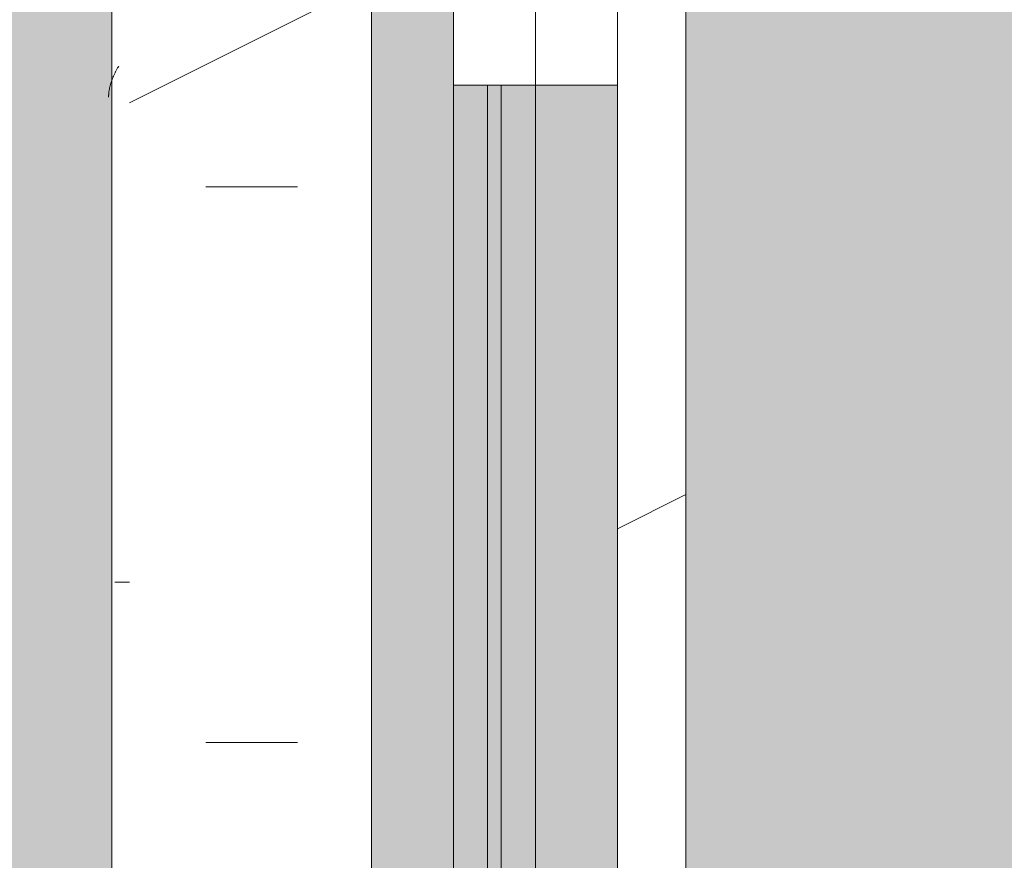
# Model space of a CAD drawing. Header units: millimetres. Extents: x 5980700 to 6194397, y -12939 to 2351883.
# Tile 19 of 124: x 6023785 to 6024145, y -1219 to -912. Entities that reach past the tile are written whole.
import ezdxf

# ---------------------------------------------------------------- set-up
doc = ezdxf.new("R2010")
doc.units = ezdxf.units.MM
for name, color, linetype, lineweight in [('A-DOOR-FRAM', 31, 'Continuous', 18), ('A-DOOR-GLAZ', 31, 'Continuous', 9), ('A-FLOR-PATT', 8, 'Continuous', 18), ('A-GLAZ', 151, 'Continuous', 9), ('A-GLAZ-SILL', 1, 'Continuous', 9), ('A-WALL', 113, 'Continuous', 18), ('A-WALL-PATT', 111, 'Continuous', 25)]:
    doc.layers.add(name, color=color, linetype=linetype, lineweight=lineweight)

# ---------------------------------------------------------------- blocks, each defined once
blk = doc.blocks.new('FX-HRT-JANELA_CORRER-4FLS - 270x190cm-4FLS-ALU-3_0cmFolha 5-V61-PLANTA DE CAIMENTO DE PISOS - TÉRREO')
at = {"layer": 'A-DOOR-FRAM', "lineweight": 5}
h = blk.add_hatch(color=251, dxfattribs=at)
h.paths.add_polyline_path([(-1279.999999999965, -47.49999999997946), (-689.9999999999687, -47.49999999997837), (-689.9999999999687, -34.99999999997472), (-1279.999999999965, -34.9999999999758)])
h.paths.add_polyline_path([(-1279.999999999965, -29.99999999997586), (-689.9999999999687, -29.99999999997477), (-689.9999999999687, -17.49999999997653), (-1279.999999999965, -17.49999999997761)])
at = {"layer": 'A-DOOR-GLAZ', "lineweight": 5}
blk.add_hatch(color=255, dxfattribs=at).paths.add_polyline_path([(-1279.999999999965, -29.99999999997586), (-1279.999999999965, -34.9999999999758), (-689.9999999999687, -34.99999999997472), (-689.9999999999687, -29.99999999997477), (-1206.919831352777, -29.99999999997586)])
at = {"layer": 'A-GLAZ', "lineweight": 5}
h = blk.add_hatch(color=251, dxfattribs=at)
h.paths.add_polyline_path([(-1329.999999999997, -17.49999999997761), (-639.9999999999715, -17.49999999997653), (-640.0000000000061, -47.49999999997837), (640.0000000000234, -47.49999999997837), (640.0000000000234, -17.49999999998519), (1329.999999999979, -17.49999999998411), (1329.999999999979, 12.50000000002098), (-1329.999999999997, 12.50000000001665), (-1329.999999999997, -5.501040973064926)])
h.paths.add_polyline_path([(-1329.999999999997, -76.35185185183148), (-1329.999999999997, -77.49999999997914), (-690.000000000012, -77.49999999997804), (-689.9999999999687, -47.49999999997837), (-1329.999999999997, -47.49999999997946), (-1329.999999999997, -57.49999999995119)])
h.paths.add_polyline_path([(689.9999999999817, -77.49999999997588), (1329.999999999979, -77.49999999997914), (1329.999999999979, -47.49999999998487), (690.000000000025, -47.49999999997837), (689.9999999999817, -64.99999999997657)])
at = {"layer": 'A-DOOR-FRAM', "color": 90, "lineweight": 5}
for p, q in [((-689.9999999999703, -17.49999999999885), (-1279.99999999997, -17.49999999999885)), ((-1279.99999999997, -47.49999999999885), (-689.9999999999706, -47.49999999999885))]:
    blk.add_line(p, q, dxfattribs=at)
at = {"layer": 'A-DOOR-FRAM', "color": 250, "lineweight": 5}
for p, q in [((-689.9999999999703, -17.49999999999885), (-689.9999999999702, -47.49999999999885)), ((-639.9999999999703, -17.49999999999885), (-689.9999999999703, -17.49999999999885)), ((-690.0000000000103, -47.49999999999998), (-690.0000000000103, -77.49999999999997)), ((-689.9999999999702, -47.49999999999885), (-639.9999999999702, -47.49999999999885)), ((-690.0000000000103, -77.49999999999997), (-640.0000000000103, -77.49999999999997))]:
    blk.add_line(p, q, dxfattribs=at)
at = {"layer": 'A-DOOR-GLAZ', "color": 250, "lineweight": 5}
for p, q in [((-689.9999999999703, -29.99999999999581), (-1279.99999999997, -29.99999999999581)), ((-689.9999999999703, -34.99999999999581), (-689.9999999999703, -29.99999999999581)), ((-1279.99999999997, -34.99999999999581), (-689.9999999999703, -34.99999999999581))]:
    blk.add_line(p, q, dxfattribs=at)
at = {"layer": 'A-GLAZ', "color": 90, "lineweight": 5}
for p, q in [((1329.999999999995, 12.49999999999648), (-1330.000000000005, 12.49999999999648)), ((-1330.000000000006, -77.5), (-690.0000000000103, -77.5))]:
    blk.add_line(p, q, dxfattribs=at)
blk = doc.blocks.new('FP_63-PLANTA DE CAIMENTO DE PISOS - TÉRREO')
at = {"layer": 'A-GLAZ-SILL', "lineweight": 5}
for p, q in [((-694.385299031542, 108.6626137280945), (-694.1581441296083, 108.6579413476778)), ((-694.1581441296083, 108.6579413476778), (-693.9309892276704, 108.6501561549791)), ((-693.9309892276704, 108.6501561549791), (-693.7038343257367, 108.6392613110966)), ((-693.7038343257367, 108.6392613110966), (-693.476679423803, 108.6252612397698)), ((-693.476679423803, 108.6252612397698), (-693.2495245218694, 108.6081616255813)), ((-693.2495245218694, 108.6081616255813), (-693.0223696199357, 108.587969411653)), ((-693.0223696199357, 108.587969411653), (-692.7952147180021, 108.5646927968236)), ((-692.7952147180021, 108.5646927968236), (-692.5680598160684, 108.5383412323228)), ((-692.5680598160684, 108.5383412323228), (-692.3409049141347, 108.5089254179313)), ((-692.3409049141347, 108.5089254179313), (-692.1137500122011, 108.4764572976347)), ((-692.1137500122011, 108.4764572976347), (-691.8865951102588, 108.4409500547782)), ((-691.8865951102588, 108.4409500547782), (-691.6594402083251, 108.4024181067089)), ((-691.6594402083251, 108.4024181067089), (-691.4322853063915, 108.3608770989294)), ((-691.4322853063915, 108.3608770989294), (-691.2051304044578, 108.3163438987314)), ((-691.2051304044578, 108.3163438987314), (-690.9779755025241, 108.268836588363)), ((-690.9779755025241, 108.268836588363), (-690.7508206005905, 108.2183744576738)), ((-690.7508206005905, 108.2183744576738), (-690.5236656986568, 108.1649779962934)), ((-690.5236656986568, 108.1649779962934), (-690.2965107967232, 108.1086688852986)), ((-690.2965107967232, 108.1086688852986), (-690.0693558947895, 108.049469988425)), ((-871.7582054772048, 100.9916647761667), (-871.7582054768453, 106.4169462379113)), ((-690.0693558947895, 108.049469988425), (-689.8422009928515, 107.9874053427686)), ((-689.8422009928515, 107.9874053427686), (-689.6150460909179, 107.9225001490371)), ((-689.6150460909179, 107.9225001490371), (-689.3878911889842, 107.8547807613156)), ((-689.3878911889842, 107.8547807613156), (-689.1607362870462, 107.7842746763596)), ((-689.1607362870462, 107.7842746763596), (-688.9335813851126, 107.7110105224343)), ((-688.9335813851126, 107.7110105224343), (-688.7064264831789, 107.6350180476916)), ((-688.7064264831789, 107.6350180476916), (-688.4792715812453, 107.5563281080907)), ((-688.4792715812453, 107.5563281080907), (-688.2521166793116, 107.4749726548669)), ((-688.2521166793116, 107.4749726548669), (-688.0249617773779, 107.39098472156)), ((-688.0249617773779, 107.39098472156), (-687.79780687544, 107.3043984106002)), ((-687.79780687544, 107.3043984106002), (-687.5706519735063, 107.2152488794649)), ((-687.5706519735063, 107.2152488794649), (-687.3434970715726, 107.1235723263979)), ((-687.3434970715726, 107.1235723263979), (-687.116342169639, 107.0294059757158)), ((-687.116342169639, 107.0294059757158), (-686.8891872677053, 106.9327880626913)), ((-686.8891872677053, 106.9327880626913), (-686.6620323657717, 106.8337578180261)), ((-686.6620323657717, 106.8337578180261), (-686.434877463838, 106.7323554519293)), ((-686.434877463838, 106.7323554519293), (-686.2077225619, 106.6286221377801)), ((-686.2077225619, 106.6286221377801), (-685.9805676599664, 106.5225999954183)), ((-685.9805676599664, 106.5225999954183), (-685.7534127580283, 106.4143320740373)), ((-685.7534127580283, 106.4143320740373), (-685.5262578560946, 106.3038623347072)), ((-685.5262578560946, 106.3038623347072), (-685.299102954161, 106.191235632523)), ((-685.299102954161, 106.191235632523), (-685.0719480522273, 106.076497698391)), ((-685.0719480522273, 106.076497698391), (-684.8447931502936, 105.9596951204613)), ((-684.8447931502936, 105.9596951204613), (-684.61763824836, 105.8408753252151)), ((-684.61763824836, 105.8408753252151), (-684.3904833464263, 105.7200865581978)), ((-684.3904833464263, 105.7200865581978), (-684.1633284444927, 105.5973778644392)), ((-684.1633284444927, 105.5973778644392), (-683.936173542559, 105.4727990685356)), ((-683.936173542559, 105.4727990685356), (-683.7090186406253, 105.3464007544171)), ((-683.7090186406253, 105.3464007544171), (-683.4818637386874, 105.2182342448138)), ((-683.4818637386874, 105.2182342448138), (-683.2547088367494, 105.0883515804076)), ((-683.2547088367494, 105.0883515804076), (-683.0275539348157, 104.9568054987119))]:
    blk.add_line(p, q, dxfattribs=at)
at = {"layer": 'A-GLAZ-SILL', "color": 90, "lineweight": 5}
blk.add_line((1374.999999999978, 107.4999999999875), (-1375.000000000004, 107.4999999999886), dxfattribs=at)
blk = doc.blocks.new('CC_PEITORIL - PEITORIL-V62-PLANTA DE CAIMENTO DE PISOS - TÉRREO')
at = {"layer": 'A-GLAZ-SILL', "lineweight": 5}
h = blk.add_hatch(dxfattribs=at)
h.set_pattern_fill('FP_84', color=256, style=0, pattern_type=2)
h.set_pattern_definition([(270, (245.842, -16549.116), (101.6, -406.4), [33.528, -271.272, 33.528, -271.272, -1625.6]), (270, (245.842, -16549.116), (101.6, -406.4), [-609.6, 33.528, -576.072, 33.528, -271.272, -711.2]), (270, (245.842, -16549.116), (101.6, -406.4), [-1524, 33.528, -169.672, 33.528, -474.472]), (29.99999999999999, (296.642, -16701.516), (301.1527240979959, 291.1881810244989), [33.528, -271.272, 33.528, -271.272, -1625.6]), (29.99999999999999, (296.642, -16701.516), (301.1527240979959, 291.1881810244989), [-609.6, 33.528, -576.072, 33.528, -271.272, -711.2]), (29.99999999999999, (296.642, -16701.516), (301.1527240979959, 291.1881810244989), [-1524, 33.528, -169.672, 33.528, -474.472]), (150, (499.842, -16752.316), (-402.7527240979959, 115.211818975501), [33.528, -271.272, 33.528, -271.272, -1625.6]), (150, (499.842, -16752.316), (-402.7527240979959, 115.211818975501), [-609.6, 33.528, -576.072, 33.528, -271.272, -711.2]), (150, (499.842, -16752.316), (-402.7527240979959, 115.211818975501), [-1524, 33.528, -169.672, 33.528, -474.472])])
h.paths.add_polyline_path([(-1375.000000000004, 77.50000000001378), (-1350.000000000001, 77.50000000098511), (-1350.000000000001, 12.50000000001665), (1349.999999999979, 12.50000000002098), (1349.999999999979, 77.50000000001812), (1374.999999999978, 77.50000000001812), (1374.999999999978, 100.9916647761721), (-1375.000000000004, 100.9916647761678)])
h = blk.add_hatch(dxfattribs=at)
h.set_pattern_fill('FP_85', color=256, style=0, pattern_type=2)
h.set_pattern_definition([(126.87, (1833.342, -17184.116), (3175.008507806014, -4762.494328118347), [793.75, -7143.75]), (116.565, (1357.092, -18136.616), (-1587.499067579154, 1587.501456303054), [1774.879, -1774.879]), (108.435, (563.342, -18136.616), (-1587.502903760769, 3174.997452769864), [1004.024, -4016.092])])
h.paths.add_polyline_path([(-1375.000000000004, 77.50000000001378), (-1350.000000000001, 77.50000000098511), (-1350.000000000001, 12.50000000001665), (1349.999999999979, 12.50000000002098), (1349.999999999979, 77.50000000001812), (1374.999999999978, 77.50000000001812), (1374.999999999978, 100.9916647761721), (-1375.000000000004, 100.9916647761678)])
at = {"layer": 'A-GLAZ', "color": 90, "lineweight": 5}
blk.add_blockref('FP_63-PLANTA DE CAIMENTO DE PISOS - TÉRREO', (0, 0), dxfattribs=at)
blk = doc.blocks.new('BE-PMSa-MOD-ARQ-CONEXAODOFUTURO-EX-000-R_rvt-1-PLANTA DE CAIMENTO DE PISOS - TÉRREO')
at = {"layer": 'A-FLOR-PATT', "lineweight": 5}
h = blk.add_hatch(dxfattribs=at)
h.set_pattern_fill('FP_2', color=135, style=0, pattern_type=2)
h.set_pattern_definition([(0, (0, 0), (812.8, 203.2), [33.528, -576.072, 33.528, -576.072, -3251.2]), (0, (0, 0), (812.8, 203.2), [-1219.2, 33.528, -1185.672, 33.528, -576.072, -1422.4]), (0, (0, 0), (812.8, 203.2), [-3048, 33.528, -372.872, 33.528, -982.472]), (120, (304.8, 101.6), (-582.3763620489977, 602.3054481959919), [33.52799999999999, -576.0719999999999, 33.52799999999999, -576.0719999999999, -3251.199999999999]), (120, (304.8, 101.6), (-582.3763620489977, 602.3054481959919), [-1219.2, 33.52799999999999, -1185.672, 33.52799999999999, -576.0719999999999, -1422.4]), (120, (304.8, 101.6), (-582.3763620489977, 602.3054481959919), [-3048, 33.52799999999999, -372.8719999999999, 33.52799999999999, -982.4719999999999]), (240, (406.4, 508), (-230.4236379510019, -805.5054481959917), [33.528, -576.072, 33.528, -576.072, -3251.2]), (240, (406.4, 508), (-230.4236379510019, -805.5054481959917), [-1219.2, 33.528, -1185.672, 33.528, -576.072, -1422.4]), (240, (406.4, 508), (-230.4236379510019, -805.5054481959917), [-3048, 33.528, -372.872, 33.528, -982.472])])
h.paths.add_polyline_path([(13153.13200708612, -10125.84100563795), (14705.38782324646, -10125.84100563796), (14705.38782324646, -9779.8857164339), (14699.38782324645, -9779.8857164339), (14699.38782324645, -9763.237570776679), (14681.68558745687, -9763.757413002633), (14670.96395493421, -9768.482704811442), (14665.88782324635, -9780.73757077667), (14665.88782324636, -9856.278958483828), (14670.73620676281, -9865.0681674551), (14677.45883342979, -9868.493127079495), (14678.38782324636, -9869.242380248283), (14678.38782324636, -9881.040871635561), (14674.1436913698, -9882.10035906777), (14663.09686027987, -9878.012306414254), (14654.48340806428, -9869.156476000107), (14652.0250349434, -9859.981702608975), (14651.89263271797, -9855.73757077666), (14650.88782324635, -9855.73757077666), (14651.89263271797, -9780.73757077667), (14653.73085252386, -9770.127241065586), (14655.24199762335, -9764.487570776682), (14667.13782324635, -9752.591745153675), (14683.38782324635, -9748.23757077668), (14699.38782324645, -9748.23757077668), (14699.38782324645, -9731.589425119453), (14705.38782324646, -9731.589425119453), (14705.38782324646, -9705.737570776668), (14755.38782324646, -9705.737570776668), (14755.38782324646, -9754.737570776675), (14795.38782324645, -9754.737570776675), (14796.02424042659, -9756.737570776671), (14812.38782324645, -9756.737570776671), (14811.36426821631, -9815.737570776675), (14810.34779546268, -9815.737570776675), (14811.47778338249, -9818.171971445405), (14811.43015556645, -9819.291362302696), (14811.44856252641, -9820.918341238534), (14827.38782324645, -9827.197475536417), (14827.38782324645, -10125.84100563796), (21231.38515489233, -10125.84100563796), (21231.38515489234, 5919.158994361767), (12003.88515489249, 5918.472013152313), (12003.8851548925, 5447.158205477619), (12268.88333741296, 5447.158205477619), (12268.88333741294, 4674.158994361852), (15653.88333741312, 4674.158994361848), (15653.88333741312, 5447.158205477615), (15923.88333741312, 5447.15820547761), (15923.88333741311, 4674.158994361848), (19999.38682609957, 4674.158994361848), (19999.38682609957, 5447.158205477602), (20269.38682609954, 5447.158205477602), (20269.38682609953, 4280.731645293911), (20299.38682609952, 4280.731645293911), (20298.51487451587, 1530.731645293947), (20269.38682609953, 1530.731645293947), (20269.38682609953, 1143.558994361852), (20299.38682609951, 1143.558994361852), (20298.51487451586, -1606.441005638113), (20269.38682609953, -1606.441005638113), (20269.38682609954, -2040.191005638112), (20299.38682609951, -2040.191005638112), (20298.51487451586, -4790.191005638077), (20269.38682609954, -4790.191005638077), (20269.38682609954, -5273.941005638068), (20299.38682609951, -5273.941005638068), (20298.51487451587, -8023.941005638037), (20269.38682609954, -8023.941005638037), (20269.38682609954, -9308.841005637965), (19999.38682609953, -9308.841005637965), (19999.38682609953, -8513.841794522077), (19913.38333741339, -8513.841794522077), (19913.38333741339, -8347.825683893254), (19635.38599049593, -8347.825683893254), (19635.38599049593, -8377.825683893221), (16285.38599049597, -8376.953732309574), (16285.38599049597, -8347.825683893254), (15971.88333741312, -8347.825683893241), (15971.88333741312, -8513.84179452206), (15921.38515489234, -8513.84179452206), (15921.38515489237, -9312.594001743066), (15651.38515489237, -9312.594001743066), (15651.3851548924, -8513.84179452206), (15603.38515489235, -8513.841794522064), (15603.38515489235, -8377.825683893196), (12316.88333741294, -8377.82568389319), (12316.88333741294, -8513.841794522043), (12268.88333741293, -8513.841794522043), (12268.88333741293, -9312.59400174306), (11998.88333741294, -9312.59400174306), (11998.88333741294, -8513.841794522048), (11950.88333741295, -8513.841794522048), (11950.88333741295, -8347.825683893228), (11867.63333741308, -8347.825683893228), (11867.63333741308, -8377.82568389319), (8517.633337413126, -8376.953732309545), (8517.633337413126, -8347.825683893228), (8434.383337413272, -8347.825683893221), (8434.383337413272, -8468.841794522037), (8419.38333741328, -8468.841794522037), (8419.38333741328, -8498.841794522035), (8434.383337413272, -8498.841794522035), (8434.383337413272, -8513.841794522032), (8386.383337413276, -8513.841794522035), (8386.383337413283, -9312.594001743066), (8116.383337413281, -9312.594001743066), (8116.383337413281, -9125.841005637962), (2121.38333741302, -9125.841005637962), (2121.38333741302, -9312.594001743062), (1851.383337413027, -9312.594001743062), (1851.383337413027, -9125.841005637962), (-4143.616662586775, -9125.841005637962), (-4143.616662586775, -9312.594001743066), (-4413.616662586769, -9312.594001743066), (-4413.616662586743, -8513.841794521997), (-4461.61666258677, -8513.841794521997), (-4461.61666258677, -8498.841794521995), (-4446.616662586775, -8498.841794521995), (-4446.616662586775, -8468.841794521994), (-4461.61666258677, -8468.841794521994), (-4461.61666258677, -8347.825683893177), (-4547.366662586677, -8347.825683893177), (-4547.366662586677, -8377.825683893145), (-7897.36666258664, -8376.953732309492), (-7897.36666258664, -8347.825683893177), (-7983.116662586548, -8347.825683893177), (-7983.116662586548, -8513.841794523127), (-8031.114845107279, -8513.841794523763), (-8031.114845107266, -9308.841005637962), (-8301.114845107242, -9308.841005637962), (-8301.114845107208, -8513.84179452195), (-8349.116662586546, -8513.841794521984), (-8349.116662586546, -8347.825683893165), (-8354.864845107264, -8347.825683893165), (-8354.864845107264, -8377.825683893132), (-11704.86484510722, -8376.953732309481), (-11704.86484510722, -8347.825683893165), (-11710.61666258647, -8347.825683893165), (-11710.61666258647, -8513.841794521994), (-11758.61484510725, -8513.841794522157), (-11758.61484510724, -9308.841005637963), (-12028.61484510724, -9308.841005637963), (-12028.61484510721, -8513.841794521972), (-12076.61666258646, -8513.841794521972), (-12076.61666258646, -8347.825683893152), (-12498.61666258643, -8347.825683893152), (-12498.61666258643, -8377.82568389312), (-15848.61666258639, -8376.953732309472), (-15848.61666258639, -8347.825683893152), (-16270.61666258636, -8347.82568389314), (-16270.61666258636, -8513.841794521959), (-16356.6158860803, -8513.84179452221), (-16356.61588608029, -9308.841005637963), (-16626.61588608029, -9308.841005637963), (-16626.61588608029, -7987.079408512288), (-16656.61588608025, -7987.079408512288), (-16655.74393449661, -5237.079408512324), (-16626.61588608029, -5237.079408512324), (-16626.61588608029, -4803.341005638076), (-16656.61588608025, -4803.341005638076), (-16655.7439344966, -2053.341005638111), (-16626.61588608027, -2053.341005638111), (-16626.61588608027, -1620.841794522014), (-16656.61588608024, -1620.841794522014), (-16655.74393449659, 1129.158205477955), (-16626.61588608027, 1129.158205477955), (-16626.61588608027, 1534.158205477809), (-16656.61588608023, 1534.158205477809), (-16655.74393449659, 4284.158205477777), (-16626.61588608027, 4284.158205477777), (-16626.61588608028, 5479.158994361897), (-16356.61588608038, 5479.158994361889), (-16356.61588608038, 4674.158994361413), (-12028.61666258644, 4674.158994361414), (-12028.61666258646, 5447.158205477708), (-11733.61666258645, 5446.941285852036), (-11733.61666258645, 4674.158994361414), (-8301.114845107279, 4674.158994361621), (-8301.114845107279, 5447.158205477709), (-8031.114845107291, 5447.158205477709), (-8031.114845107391, 5919.158994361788), (-17588.61484510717, 5919.158994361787), (-17588.6148451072, -10125.84100563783), (8442.166919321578, -10125.84100563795)])
h.paths.add_polyline_path([(14664.88301377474, -9780.73757077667), (14665.63226694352, -9779.779781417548), (14664.44050548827, -9775.73581322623)])
h.paths.add_polyline_path([(-16089.6590788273, -8758.10531785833), (-16115.54098333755, -8754.697900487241), (-16139.6590788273, -8744.707858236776), (-16160.36975694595, -8728.815995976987), (-16176.26161920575, -8708.105317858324), (-16186.2516614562, -8683.987222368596), (-16189.6590788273, -8658.105317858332), (-16186.2516614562, -8632.223413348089), (-16176.26161920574, -8608.105317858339), (-16160.36975694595, -8587.39463973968), (-16139.6590788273, -8571.502777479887), (-16115.54098333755, -8561.512735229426), (-16089.6590788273, -8558.105317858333), (-16063.77717431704, -8561.512735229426), (-16039.65907882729, -8571.502777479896), (-16018.94840070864, -8587.394639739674), (-16003.05653844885, -8608.105317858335), (-15993.06649619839, -8632.22341334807), (-15989.6590788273, -8658.105317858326), (-15993.06649619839, -8683.987222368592), (-16003.05653844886, -8708.10531785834), (-16018.94840070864, -8728.815995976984), (-16039.65907882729, -8744.707858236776), (-16063.77717431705, -8754.697900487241)])
h.paths.add_polyline_path([(19732.71217533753, -8754.668450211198), (19706.83027082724, -8751.260990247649), (19682.71217533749, -8741.270823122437), (19660.00862136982, -8722.781563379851), (19646.10963495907, -8704.667825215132), (19636.11959270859, -8680.54942825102), (19632.71217533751, -8648.664394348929), (19632.71217533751, -8622.782813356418), (19636.11959270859, -8596.901232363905), (19646.10963495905, -8572.783438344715), (19662.00149721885, -8552.073019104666), (19682.71217533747, -8536.181355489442), (19706.83027082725, -8526.191438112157), (19732.7121753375, -8522.784063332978), (19758.59407984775, -8526.191438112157), (19782.71217533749, -8536.181355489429), (19803.42285345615, -8552.073019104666), (19819.31471571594, -8572.783438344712), (19829.30475796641, -8596.901232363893), (19832.7121753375, -8628.39034617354), (19832.7121753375, -8654.66720021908), (19827.88084468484, -8683.987101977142), (19816.67739151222, -8708.104895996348), (19803.42285345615, -8725.378762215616), (19782.71217533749, -8741.27082312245), (19758.59407984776, -8751.260990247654)])
h.paths.add_polyline_path([(15648.38515489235, -8468.841794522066), (15650.88333741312, -8468.841794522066), (15650.88333741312, -8347.825683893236), (15648.38515489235, -8347.825683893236), (15648.38515489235, -8375.919436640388)])
h.paths.add_polyline_path([(-15957.766248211, 4689.65210732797), (-15964.016248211, 4691.326789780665), (-15966.60508297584, 4693.313272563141), (-15969.84032103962, 4698.916869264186), (-15969.84032103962, 4705.387345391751), (-15966.60508297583, 4710.990942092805), (-15961.00148627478, 4714.226180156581), (-15954.53101014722, 4714.226180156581), (-15948.92741344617, 4710.990942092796), (-15945.69217538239, 4705.387345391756), (-15945.69217538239, 4698.916869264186), (-15948.92741344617, 4693.313272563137), (-15954.53101014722, 4690.078034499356)])
h.paths.add_polyline_path([(19572.98503538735, 4699.192323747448), (19566.73503538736, 4700.867006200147), (19564.14620062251, 4702.853488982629), (19560.91096255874, 4708.45708568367), (19560.91096255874, 4714.927561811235), (19564.14620062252, 4720.531158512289), (19569.74979732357, 4723.766396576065), (19576.22027345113, 4723.766396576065), (19581.82387015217, 4720.53115851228), (19585.05910821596, 4714.927561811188), (19585.05910821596, 4708.457085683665), (19581.82387015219, 4702.853488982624), (19576.22027345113, 4699.618250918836)])
h.paths.add_polyline_path([(19732.7121753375, 4730.240264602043), (19706.83027082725, 4733.647681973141), (19682.7121753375, 4743.637724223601), (19662.00149721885, 4759.529586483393), (19646.10963495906, 4780.240264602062), (19636.11959270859, 4804.358360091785), (19632.71217533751, 4830.240264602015), (19636.11959270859, 4856.122169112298), (19646.10963495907, 4880.240264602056), (19662.00149721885, 4900.950942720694), (19682.7121753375, 4916.84280498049), (19706.83027082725, 4926.832847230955), (19732.7121753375, 4930.240264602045), (19758.59407984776, 4926.832847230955), (19782.71217533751, 4916.842804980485), (19803.42285345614, 4900.950942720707), (19819.31471571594, 4880.240264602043), (19829.30475796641, 4856.122169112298), (19832.7121753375, 4830.24026460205), (19829.30475796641, 4804.358360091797), (19819.31471571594, 4780.240264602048), (19803.42285345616, 4759.529586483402), (19782.71217533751, 4743.63772422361), (19758.59407984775, 4733.647681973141)])
h.paths.add_polyline_path([(-16089.6590788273, 4736.408178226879), (-16115.54098333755, 4739.815595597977), (-16139.6590788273, 4749.805637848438), (-16160.36975694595, 4765.697500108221), (-16176.26161920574, 4786.408178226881), (-16186.2516614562, 4810.526273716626), (-16189.6590788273, 4836.408178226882), (-16186.2516614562, 4862.29008273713), (-16176.26161920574, 4886.408178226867), (-16160.36975694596, 4907.118856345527), (-16139.6590788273, 4923.010718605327), (-16115.54098333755, 4933.000760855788), (-16089.6590788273, 4936.408178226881), (-16063.77717431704, 4933.000760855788), (-16039.6590788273, 4923.010718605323), (-16018.94840070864, 4907.118856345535), (-16003.05653844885, 4886.408178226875), (-15993.06649619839, 4862.29008273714), (-15989.6590788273, 4836.408178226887), (-15993.06649619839, 4810.526273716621), (-16003.05653844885, 4786.408178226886), (-16018.94840070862, 4765.697500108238), (-16039.6590788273, 4749.805637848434), (-16063.77717431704, 4739.815595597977)])
h = blk.add_hatch(dxfattribs=at)
h.set_pattern_fill('FP_109', color=133, style=0, pattern_type=2)
h.set_pattern_definition([(49.99999999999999, (0, 0), (182.184668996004, -15.93908553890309), [19.05, -209.55]), (355, (0, 0), (-35.24242749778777, 191.0566080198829), [15.24, -167.64]), (100.451, (15.182, -1.328), (146.9425016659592, 175.1166878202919), [16.19, -178.09]), (46.184, (0, 50.8), (271.0788941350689, -42.04327417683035), [28.575, -314.325]), (96.636, (22.59, 47.297), (237.4025071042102, 247.4272132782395), [24.285, -267.135]), (351.184, (0, 50.8), (237.404605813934, 247.4251178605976), [22.86, -251.46]), (21, (25.4, 38.1), (151.6148798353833, -102.2655185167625), [19.05, -209.55]), (326, (25.4, 38.1), (61.80235996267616, 184.1877424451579), [15.24, -167.64]), (71.45100000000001, (38.035, 29.578), (213.4170626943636, 81.92136778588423), [16.19, -178.09]), (37.50000000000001, (0, 0), (3.08832282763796, 84.55507579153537), [8.382, -157.226, 8.382, -161.798, -168.275]), (37.50000000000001, (0, 0), (3.08832282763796, 84.55507579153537), [-335.788, 8.382, -159.893]), (7.499999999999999, (0, 0), (66.81943811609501, 100.1807470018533), [8.382, -88.646, 8.382, -153.416, -64.135]), (7.499999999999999, (0, 0), (66.81943811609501, 100.1807470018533), [-258.826, 8.382, -55.753]), (327.5, (-56.642, 0), (135.5904877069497, -5.7289126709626), [8.382, -55.118, 8.382, -189.738, -262.89]), (327.5, (-56.642, 0), (135.5904877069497, -5.7289126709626), [-261.62, 8.382, -254.508]), (317.5, (-82.042, 0), (148.1288864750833, 25.42676126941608), [8.382, -74.168, 8.382, -123.19, -186.69]), (317.5, (-82.042, 0), (148.1288864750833, 25.42676126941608), [-214.122, 8.382, -178.308])])
h.paths.add_polyline_path([(-4441.627696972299, -8177.825683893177), (-4441.627696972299, -8167.82568389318), (-4451.627696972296, -8167.82568389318), (-4451.627696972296, -8177.825683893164)])
h.paths.add_polyline_path([(20075.50989163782, -8167.825683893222), (20089.3868260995, -8167.825683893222), (20089.38682609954, -5194.841794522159), (19913.38333741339, -5194.841794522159), (19913.38333741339, -4838.84179452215), (20089.38682609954, -4838.841794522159), (20089.38682609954, -2003.841794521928), (19923.3833374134, -2003.841794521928), (19923.38333741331, -1915.841005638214), (15956.88333741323, -1915.841005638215), (15956.88333741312, -2008.841794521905), (15620.88333741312, -2008.841794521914), (15620.88333741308, -1915.841005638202), (12301.88333741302, -1915.841005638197), (12301.88333741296, -2008.841794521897), (11965.88333741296, -2008.84179452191), (11965.88333741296, -1915.841005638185), (9479.379702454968, -1915.841005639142), (9479.379702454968, -1900.841005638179), (8579.379702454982, -1900.841005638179), (8579.379702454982, -2050.841005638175), (11830.88333741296, -2050.841005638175), (11830.88333741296, -2143.841794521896), (12436.88333741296, -2143.841794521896), (12436.88333741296, -2050.84100563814), (15485.88333741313, -2050.841005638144), (15485.88333741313, -2143.841794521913), (16091.88333741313, -2143.841794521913), (16091.88333741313, -2050.841005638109), (19788.3833374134, -2050.841005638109), (19788.3833374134, -2138.841794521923), (19964.38682609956, -2138.841794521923), (19964.38682609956, -4713.841794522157), (19788.3833374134, -4713.841794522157), (19788.3833374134, -5319.841794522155), (19964.38682609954, -5319.841794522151), (19964.38682609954, -8042.825683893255), (8511.785154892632, -8042.825683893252), (8511.785154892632, -4063.84179452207), (8559.379702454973, -4063.841794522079), (8559.379702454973, -3457.84179452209), (8511.785154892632, -3457.84179452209), (8511.785154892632, -2770.84100563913), (8500.374635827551, -2770.84100563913), (8500.374635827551, -2640.841005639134), (8511.785154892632, -2640.841005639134), (8511.785154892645, -2138.841794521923), (8549.379702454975, -2138.826511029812), (8549.379702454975, -1900.841005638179), (8539.379702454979, -1900.841005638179), (8539.379702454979, -1915.841005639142), (8424.379702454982, -1915.841005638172), (8424.379702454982, -2003.841794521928), (8386.785154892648, -2003.841794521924), (8386.785154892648, -3582.841794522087), (8434.379702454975, -3582.841794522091), (8434.379702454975, -3938.841794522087), (8386.78515489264, -3938.841794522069), (8386.78515489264, -8167.825683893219), (19983.39944753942, -8167.825683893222)])
h.paths.add_polyline_path([(-4451.627696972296, -8167.82568389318), (-4451.627696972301, -1915.841005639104), (-4556.62769697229, -1915.841005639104), (-4556.62769697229, -1900.841005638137), (-4566.627696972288, -1900.841005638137), (-4566.627696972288, -2740.841005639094), (-4556.627696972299, -2740.841005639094), (-4556.627696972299, -2751.841005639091), (-4536.622630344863, -2751.841005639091), (-4536.622630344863, -2640.841005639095), (-4517.622630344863, -2640.841005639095), (-4517.622630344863, -2770.841005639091), (-4556.627696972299, -2770.841005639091), (-4556.627696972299, -2780.841005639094), (-4566.627696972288, -2780.841005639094), (-4566.627696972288, -2820.841005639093), (-4576.627696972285, -2820.841005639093), (-4576.627696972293, -8042.825683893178), (-16321.61588607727, -8042.825683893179), (-16321.61588608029, -5319.841794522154), (-16145.61666258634, -5319.841794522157), (-16145.61666258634, -4713.841794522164), (-16321.61588608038, -4713.841794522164), (-16321.61588608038, -2138.841794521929), (-16145.61666258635, -2138.841794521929), (-16145.61666258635, -2050.841005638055), (-12201.61666258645, -2050.841005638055), (-12201.61666258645, -2138.841794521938), (-11585.61666258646, -2138.841794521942), (-11585.61666258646, -2050.841005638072), (-8474.116662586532, -2050.841005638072), (-8474.116662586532, -2138.841794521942), (-7858.116662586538, -2138.841794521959), (-7858.116662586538, -2050.841005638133), (-4596.627696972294, -2049.966749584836), (-4596.627696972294, -1900.841005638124), (-5496.627696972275, -1900.841005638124), (-5496.627696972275, -1915.841005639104), (-7993.116662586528, -1915.841005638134), (-7993.116662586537, -2003.841794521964), (-8339.116662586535, -2003.841794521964), (-8339.116662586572, -1915.841005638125), (-11720.6166625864, -1915.841005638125), (-11720.61666258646, -2003.841794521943), (-12066.61666258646, -2003.841794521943), (-12066.61666258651, -1915.841005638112), (-16280.61666258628, -1915.841005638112), (-16280.61666258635, -2003.84179452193), (-16446.61588608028, -2003.84179452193), (-16446.61588608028, -4838.841794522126), (-16270.61666258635, -4838.841794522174), (-16270.61666258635, -5194.841794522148), (-16446.61588608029, -5194.841794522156), (-16446.61588608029, -8167.825683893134), (-4512.987072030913, -8167.825683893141)])
h.paths.add_polyline_path([(-6183.614845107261, -327.1176804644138), (-6183.612822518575, -327.1195872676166), (-6151.433903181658, -327.1195872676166)])
h.paths.add_polyline_path([(-6183.614845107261, -1157.117680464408), (-6183.612822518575, -1157.119587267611), (-6174.673446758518, -1157.119587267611)])
h.paths.add_polyline_path([(9914.343509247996, -1770.841005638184), (10006.38515489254, -1770.841005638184), (10006.38515489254, -14.61798700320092), (9529.379702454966, -14.61798700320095), (9529.379702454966, -29.61798700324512), (9479.379702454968, -29.61798700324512), (9479.379702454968, -14.61798700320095), (8539.379702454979, -14.617987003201), (8539.379702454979, -29.61798700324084), (8489.37970245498, -28.80444696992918), (8489.37970245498, -14.617987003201), (-2271.114845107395, -14.6179870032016), (-2271.114845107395, -29.61036006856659), (-2321.114845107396, -29.61036006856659), (-2321.114845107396, -14.6179870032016), (-3061.11484510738, -14.61798700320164), (-3061.11484510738, -29.6103600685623), (-3111.114845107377, -29.61036006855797), (-3111.114845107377, -14.61798700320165), (-3280.616662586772, -14.61798700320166), (-3280.616662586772, -29.61036006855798), (-3330.616662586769, -29.61036006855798), (-3330.616662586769, -14.61798700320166), (-4070.616662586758, -14.6179870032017), (-4070.616662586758, -29.61036006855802), (-4120.616662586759, -29.61036006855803), (-4120.616662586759, -14.6179870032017), (-4506.627696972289, -14.61798700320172), (-4506.627696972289, -29.61036006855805), (-4556.62769697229, -29.61036006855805), (-4556.62769697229, -14.61798700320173), (-5496.627696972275, -14.61798700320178), (-5496.627696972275, -29.61036006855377), (-5546.627696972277, -29.61036006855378), (-5546.627696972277, -14.61798700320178), (-6183.614845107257, -14.61798700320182), (-6183.614845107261, -1770.841005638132), (-5546.627696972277, -1770.841005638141), (-5546.627696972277, -1755.841005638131), (-5496.627696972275, -1755.841005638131), (-5496.627696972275, -1770.841005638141), (-4556.62769697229, -1770.841005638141), (-4556.62769697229, -1755.841005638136), (-4506.627696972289, -1755.841005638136), (-4506.627696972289, -1770.841005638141), (-4436.616662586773, -1770.841005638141), (-4436.616662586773, -1682.841794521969), (-4120.616662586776, -1682.841794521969), (-4120.616662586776, -1770.841005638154), (-1313.614873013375, -1770.841005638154), (-1313.614873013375, -1755.841005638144), (-1243.614873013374, -1755.841005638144), (-1243.614873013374, -1770.841005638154), (-403.6148730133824, -1770.841005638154), (-403.6148730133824, -1755.841005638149), (-333.6148730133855, -1755.841005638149), (-333.6148730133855, -1770.841005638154), (748.3833374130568, -1770.841005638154), (748.3833374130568, -1755.841005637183), (818.3833374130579, -1755.841005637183), (818.3833374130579, -1770.841005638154), (1678.38333741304, -1770.841005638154), (1678.38333741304, -1620.841005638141), (-3970.61666258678, -1620.841005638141), (-3970.61666258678, -1532.841794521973), (-4586.616662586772, -1532.841794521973), (-4586.616662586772, -1620.841005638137), (-6033.61484510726, -1620.841005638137), (-6033.61484510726, -164.6179870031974), (9856.385154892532, -164.6179870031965), (9856.385154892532, -1620.841005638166), (8559.379702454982, -1620.841005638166), (8559.379702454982, -1532.841794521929), (7943.379702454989, -1532.841794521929), (7943.379702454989, -1620.841005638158), (2294.383337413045, -1620.970226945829), (2294.383337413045, -1770.841005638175), (3154.383337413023, -1770.841005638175), (3154.383337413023, -1755.841005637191), (3224.383337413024, -1755.841005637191), (3224.383337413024, -1770.841005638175), (4236.385126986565, -1770.841005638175), (4236.385126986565, -1755.841005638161), (4306.385126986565, -1755.841005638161), (4306.385126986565, -1770.841005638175), (5146.385126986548, -1770.841005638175), (5146.385126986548, -1755.841005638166), (5216.38512698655, -1755.841005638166), (5216.38512698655, -1770.841005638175), (8093.379702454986, -1770.841005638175), (8093.379702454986, -1682.841794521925), (8409.379702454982, -1682.841794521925), (8409.379702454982, -1770.841005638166), (8489.37970245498, -1770.841005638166), (8489.37970245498, -1755.841005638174), (8539.379702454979, -1755.841005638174), (8539.379702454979, -1770.841005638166), (9479.379702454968, -1770.841005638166), (9479.379702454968, -1755.841005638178), (9529.379702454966, -1755.841005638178), (9529.379702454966, -1770.841005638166), (9856.385154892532, -1770.841005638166)])
h.paths.add_polyline_path([(2264.383337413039, -1770.841005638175), (2264.383337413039, -1527.841794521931), (1708.383337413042, -1527.841794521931), (1708.383337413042, -1770.841005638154), (1718.38333741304, -1770.841005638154), (1718.38333741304, -1755.841005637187), (1788.383337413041, -1755.841005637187), (1788.383337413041, -1770.841005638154), (1833.383337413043, -1770.841005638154), (1833.383337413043, -1677.841794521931), (2139.383337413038, -1677.841794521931), (2139.383337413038, -1770.841005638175), (2184.38333741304, -1770.841005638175), (2184.38333741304, -1755.841005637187), (2254.383337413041, -1755.841005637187), (2254.383337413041, -1770.841005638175), (2259.025241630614, -1770.841005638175)])
h.paths.add_polyline_path([(16686.35582290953, -1755.841005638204), (19923.38333741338, -1755.841005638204), (19923.3833374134, -1667.841794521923), (20089.38682609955, -1667.841794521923), (20089.38682609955, 1166.15820547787), (19913.38333741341, 1166.158205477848), (19913.38333741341, 1522.158205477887), (20089.38682609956, 1522.158205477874), (20089.38682609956, 4296.158205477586), (19913.3833374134, 4296.158205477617), (19913.38333741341, 4461.658994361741), (15971.88333741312, 4461.658994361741), (15971.88333741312, 4296.158205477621), (15605.88333741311, 4296.158205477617), (15605.88333741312, 4461.658994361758), (12316.88333741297, 4461.658994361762), (12316.88333741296, 4296.158205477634), (11950.88333741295, 4296.158205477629), (11950.88333741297, 4461.658994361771), (8424.379702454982, 4461.658994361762), (8424.379702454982, 140.3820129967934), (8489.37970245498, 140.3820129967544), (8489.37970245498, 130.3820129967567), (8539.379702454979, 130.382012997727), (8539.379702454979, 115.3820129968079), (8549.379702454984, 115.3820129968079), (8549.379702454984, 955.3820129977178), (8539.379702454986, 955.3820129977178), (8539.379702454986, 966.3820129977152), (8519.374635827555, 966.382012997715), (8519.374635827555, 855.3820129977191), (8500.374635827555, 855.3820129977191), (8500.374635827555, 985.382012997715), (8539.379702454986, 985.3820129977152), (8539.379702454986, 995.3820129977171), (8549.379702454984, 995.3820129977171), (8549.379702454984, 4336.658994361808), (11825.88333741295, 4336.658994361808), (11825.88333741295, 4171.158205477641), (12441.88333741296, 4171.158205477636), (12441.88333741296, 4336.658994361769), (15480.88333741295, 4336.658994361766), (15480.88333741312, 4171.158205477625), (16096.88333741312, 4171.15820547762), (16097.48518693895, 4336.658994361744), (19788.3833374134, 4336.658994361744), (19788.38333741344, 4171.158205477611), (19964.38682609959, 4171.158205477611), (19964.38682609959, 1647.158205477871), (19788.38333741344, 1647.158205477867), (19788.38333741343, 1041.158205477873), (19964.38682609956, 1041.158205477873), (19964.38682609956, -1532.841794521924), (19788.38333741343, -1532.841794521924), (19788.38333741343, -1620.841005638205), (16091.88333741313, -1620.841005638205), (16091.88333741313, -1527.84179452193), (15485.88333741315, -1527.841794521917), (15485.88333741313, -1620.841005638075), (12436.88333741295, -1620.841005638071), (12436.88333741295, -1527.841794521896), (11830.88333741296, -1527.841794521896), (11830.88333741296, -1620.841005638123), (10286.38515489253, -1620.841005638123), (10286.38515489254, 265.3820129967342), (8579.379702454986, 265.3820129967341), (8579.379702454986, 115.3820129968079), (9479.379702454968, 115.3820129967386), (9479.379702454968, 130.3820129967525), (9509.37970245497, 130.3820129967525), (9509.37970245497, 140.3820129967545), (10161.38515489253, 140.3820129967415), (10161.38515489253, -1755.841005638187), (11965.88333741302, -1755.841005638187), (11965.88333741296, -1662.841794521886), (12301.88333741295, -1662.84179452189), (12301.88333741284, -1755.841005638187), (15620.88333741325, -1755.841005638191), (15620.88333741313, -1662.841794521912), (15956.88333741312, -1662.841794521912), (15956.88333741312, -1755.841005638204), (16417.78746090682, -1755.841005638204)])
h.paths.add_polyline_path([(-6868.469615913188, -1755.841005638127), (-6338.614845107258, -1755.841005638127), (-6338.614845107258, 140.3896399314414), (-5546.627696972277, 140.3896399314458), (-5546.627696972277, 130.3896399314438), (-5496.627696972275, 130.389639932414), (-5496.627696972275, 115.3896399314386), (-4596.627696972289, 115.3896399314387), (-4596.627696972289, 265.3896399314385), (-6463.614845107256, 265.3896399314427), (-6463.614845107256, -1620.841005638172), (-7858.116662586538, -1620.841005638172), (-7858.116662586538, -1532.841794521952), (-8474.116662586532, -1532.841794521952), (-8474.116662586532, -1620.84100563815), (-11585.61666258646, -1620.84100563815), (-11585.61666258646, -1532.841794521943), (-12201.61666258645, -1532.841794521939), (-12201.61666258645, -1620.841005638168), (-16145.61666258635, -1620.841005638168), (-16145.61666258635, -1532.841794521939), (-16321.61588608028, -1532.841794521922), (-16321.61588608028, 1041.158205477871), (-16145.61666258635, 1041.158205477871), (-16145.61666258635, 1647.158205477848), (-16321.6158860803, 1647.158205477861), (-16321.6158860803, 4171.158205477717), (-16145.61666258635, 4171.158205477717), (-16145.61666258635, 4337.158913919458), (-12201.61666258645, 4337.158913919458), (-12201.61666258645, 4171.158205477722), (-11585.61666258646, 4171.158205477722), (-11585.61666258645, 4337.158913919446), (-8474.116662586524, 4337.158913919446), (-8474.116662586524, 4171.158205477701), (-7858.116662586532, 4171.158205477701), (-7858.116662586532, 4337.158913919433), (-4576.627696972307, 4337.158913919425), (-4576.627696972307, 1035.389639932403), (-4566.627696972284, 1035.389639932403), (-4566.627696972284, 995.3896399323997), (-4556.62769697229, 995.3896399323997), (-4556.62769697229, 985.3896399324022), (-4517.622630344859, 985.3896399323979), (-4517.622630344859, 855.389639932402), (-4536.622630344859, 855.389639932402), (-4536.622630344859, 966.3896399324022), (-4556.62769697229, 966.3896399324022), (-4556.62769697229, 955.3896399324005), (-4566.627696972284, 955.3896399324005), (-4566.627696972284, 115.3896399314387), (-4556.62769697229, 115.3896399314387), (-4556.62769697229, 130.3896399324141), (-4506.627696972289, 130.3896399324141), (-4506.627696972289, 140.3896399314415), (-4451.627696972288, 140.3896399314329), (-4451.711295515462, 4461.658994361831), (-7983.116662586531, 4461.65899436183), (-7983.116662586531, 4296.158205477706), (-8349.116662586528, 4296.158205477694), (-8349.200261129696, 4461.658994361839), (-11710.61666258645, 4461.658994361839), (-11710.61666258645, 4296.158205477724), (-12076.61666258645, 4296.158205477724), (-12076.7002611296, 4461.658994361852), (-16280.61666258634, 4461.658994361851), (-16280.61666258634, 4306.158205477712), (-16446.61588608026, 4306.158205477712), (-16446.61588608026, 1512.158205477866), (-16280.61666258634, 1512.158205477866), (-16280.61666258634, 1497.158205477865), (-16270.61666258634, 1497.158205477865), (-16270.61666258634, 1166.158205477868), (-16446.61588608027, 1166.158205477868), (-16446.61588608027, -1667.841794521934), (-16280.61666258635, -1667.841794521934), (-16280.61666258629, -1755.841005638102), (-12066.61666258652, -1755.841005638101), (-12066.61666258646, -1667.841794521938), (-11720.61666258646, -1667.841794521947), (-11720.61666258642, -1755.841005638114), (-8339.116662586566, -1755.841005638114), (-8339.116662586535, -1667.841794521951), (-7993.116662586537, -1667.841794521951), (-7993.116662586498, -1755.841005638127), (-7457.340251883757, -1755.841005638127)])
h.paths.add_polyline_path([(10006.38316409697, -1157.11958726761), (10006.38515489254, -1157.117680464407), (9997.443780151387, -1157.11958726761)])
h.paths.add_polyline_path([(10006.38316409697, -327.1195872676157), (10006.38515489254, -327.1176804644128), (9997.443780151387, -327.1195872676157)])
h.paths.add_polyline_path([(7264.425647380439, 115.3820129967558), (7919.878136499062, 115.3820129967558), (7919.878136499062, 265.3820129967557), (6363.379702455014, 265.3820129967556), (6363.379702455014, 115.3820129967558)])
h.paths.add_polyline_path([(6323.379702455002, 115.3820129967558), (6333.379702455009, 115.3820129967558), (6333.379702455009, 265.3820129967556), (2116.385126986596, 265.3820129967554), (2116.385126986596, 1037.158205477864), (2296.38333741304, 1037.158205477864), (2296.38333741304, 1651.158205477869), (2116.385126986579, 1651.158205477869), (2116.385126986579, 2814.158994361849), (1966.385126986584, 2814.158994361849), (1966.385126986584, 2804.158994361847), (1981.385126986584, 2804.158994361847), (1981.385126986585, 1516.158205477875), (2161.383337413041, 1516.158205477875), (2161.383337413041, 1172.158205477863), (1981.385126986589, 1172.158205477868), (1981.385126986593, 130.382012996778), (6323.379702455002, 130.3820129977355)])
h.paths.add_polyline_path([(7949.878136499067, 115.3820129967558), (7963.379702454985, 115.3820129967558), (7963.379702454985, 130.3820129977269), (8078.379702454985, 130.3820129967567), (8078.379702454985, 296.3913006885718), (8254.379702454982, 296.4037829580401), (8254.379702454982, 1172.158205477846), (8076.38333741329, 1172.158205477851), (8076.38333741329, 1516.158205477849), (8254.379702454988, 1516.158205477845), (8254.379702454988, 4306.158205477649), (8078.383337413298, 4306.158205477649), (8078.383337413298, 4471.658994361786), (7658.883337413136, 4471.658994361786), (7658.883337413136, 4476.658994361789), (7618.883337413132, 4476.658994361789), (7618.883337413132, 4486.658994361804), (2618.883337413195, 4486.658994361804), (2618.883337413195, 4476.658994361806), (2578.8833374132, 4476.658994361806), (2578.8833374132, 4471.658994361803), (2159.383337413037, 4471.658994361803), (2159.383337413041, 4306.158205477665), (1981.385126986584, 4306.158205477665), (1981.385126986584, 3744.158994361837), (1966.385126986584, 3744.158994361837), (1966.385126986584, 2844.158994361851), (2116.385126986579, 2844.158994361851), (2116.385126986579, 4171.158205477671), (2294.38333741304, 4171.158205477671), (2294.38333741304, 4336.658994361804), (7943.383337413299, 4336.658994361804), (7943.383337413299, 4171.158205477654), (8119.379702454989, 4171.158205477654), (8119.379702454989, 1651.158205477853), (7941.383337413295, 1651.158205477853), (7941.383337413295, 1037.158205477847), (8119.379702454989, 1037.158205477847), (8119.379702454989, 431.3942088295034), (7949.878136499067, 431.3817265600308), (7949.878136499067, 130.3820129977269)])
h.paths.add_polyline_path([(1686.385126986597, 115.3820129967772), (1836.385126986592, 115.3820129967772), (1836.385126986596, 2754.15899436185), (1821.385126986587, 2754.15899436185), (1821.385126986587, 2804.158994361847), (1836.385126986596, 2804.158994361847), (1836.385126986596, 3744.158994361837), (1821.385126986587, 3744.158994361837), (1821.385126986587, 3794.158994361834), (1836.385126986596, 3794.158994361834), (1836.385126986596, 3907.158994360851), (1774.885126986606, 3907.158994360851), (1774.885126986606, 3919.658994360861), (1049.885126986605, 3919.658994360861), (1049.885126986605, 3954.658994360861), (1769.885126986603, 3954.658994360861), (1769.885126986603, 3961.658994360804), (386.3851269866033, 3961.658994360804), (386.3851269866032, 4486.658994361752), (-333.6148451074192, 4486.658994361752), (-333.6148451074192, 4407.158913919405), (-318.6148451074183, 4407.158913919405), (-318.6148451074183, 4357.158913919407), (-333.6148451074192, 4357.158913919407), (-333.6148451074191, 3617.158913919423), (-318.6148451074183, 3617.158913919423), (-318.6148451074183, 3567.158913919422), (-333.6148451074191, 3567.158913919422), (-333.6148451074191, 3238.903506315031), (-183.6148451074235, 3238.903506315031), (-183.6148451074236, 4337.158913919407), (236.3851269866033, 4337.158913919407), (236.3851269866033, 3811.658994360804), (1686.385126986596, 3811.658994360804), (1686.385126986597, 265.3820129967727), (444.3857207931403, 265.3820129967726), (444.3857207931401, 2287.15820547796), (81.29247742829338, 2287.15820547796), (81.2924774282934, 2137.15820547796), (294.3857207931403, 2137.15820547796), (294.3857207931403, 1698.268829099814), (304.3857207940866, 1698.268829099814), (304.3857207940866, 1648.268829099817), (294.3857207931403, 1648.268829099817), (295.5425980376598, 308.2688290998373), (304.385720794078, 308.2688290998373), (304.385720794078, 258.2688290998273), (294.3857207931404, 258.2688290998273), (294.3857207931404, 115.3820129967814), (1680.297920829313, 115.3820129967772)])
h.paths.add_polyline_path([(-2016.707522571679, 1971.140541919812), (-1743.707740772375, 1971.14801826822), (-1743.707740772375, 2121.140541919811), (-1993.707304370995, 2121.140541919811), (-1993.707304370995, 1971.148018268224), (-2018.707522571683, 1971.148018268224), (-2018.707522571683, 2121.140541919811), (-2422.616662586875, 2121.140541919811), (-2422.616662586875, 2245.558205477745), (-3006.114845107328, 2245.558205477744), (-3006.114845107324, 3007.158913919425), (-2018.707522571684, 3007.158913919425), (-2018.707522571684, 3238.903506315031), (-3156.114845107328, 3238.903506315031), (-3156.114845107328, 1971.140541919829), (-2784.616662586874, 1971.14054191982), (-2784.616662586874, 2095.558205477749), (-2572.616662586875, 2095.558205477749), (-2572.616662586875, 1971.140541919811), (-2018.707522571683, 1971.140541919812)])
h.paths.add_polyline_path([(-1993.707304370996, 3007.158913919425), (-1743.707740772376, 3007.158913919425), (-1743.707740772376, 3238.903506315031), (-1993.707304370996, 3238.903506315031), (-1993.707304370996, 3094.949362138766)])
h.paths.add_polyline_path([(1801.885126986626, 3919.658994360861), (1836.385126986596, 3919.658994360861), (1836.385126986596, 3961.658994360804), (1801.885126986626, 3961.658994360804), (1801.885126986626, 3927.158994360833)])
at = {"layer": 'A-WALL-PATT', "lineweight": 5}
h = blk.add_hatch(dxfattribs=at)
h.set_pattern_fill('FP_129', color=71, style=0, pattern_type=2)
h.set_pattern_definition([(216.87, (166.6, 416.5), (1249.498511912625, 833.0022321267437), [208.25, -1874.25]), (206.565, (416.5, 291.55), (-416.4997849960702, -416.4999353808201), [465.661, -465.661]), (198.435, (416.5, 83.3), (-832.9995359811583, -416.5008561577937), [263.4179999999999, -1053.671])])
h.paths.add_polyline_path([(-16471.61588608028, -1682.841794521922), (-16446.61588608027, -1682.841794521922), (-16446.61588608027, 1191.158205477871), (-16471.61588608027, 1191.158205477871), (-16471.61588608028, -1643.904017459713)])
at = {"layer": 'A-WALL', "color": 90, "lineweight": 5}
blk.add_line((-16446.6158860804, -1682.84179452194), (-16446.6158860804, 1191.158205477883), dxfattribs=at)
at = {"layer": 'A-GLAZ', "color": 250, "lineweight": 5, "rotation": 89.99999999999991}
for name in ['CC_PEITORIL - PEITORIL-V62-PLANTA DE CAIMENTO DE PISOS - TÉRREO', 'FX-HRT-JANELA_CORRER-4FLS - 270x190cm-4FLS-ALU-3_0cmFolha 5-V61-PLANTA DE CAIMENTO DE PISOS - TÉRREO']:
    blk.add_blockref(name, (-16549.1158860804, -245.8417945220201), dxfattribs=at)

msp = doc.modelspace()

# ---------------------------------------------------------------- block references
at = {"lineweight": 5}
msp.add_blockref('BE-PMSa-MOD-ARQ-CONEXAODOFUTURO-EX-000-R_rvt-1-PLANTA DE CAIMENTO DE PISOS - TÉRREO', (6040474.816446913, 0), dxfattribs=at)

doc.saveas('drawing.dxf')
